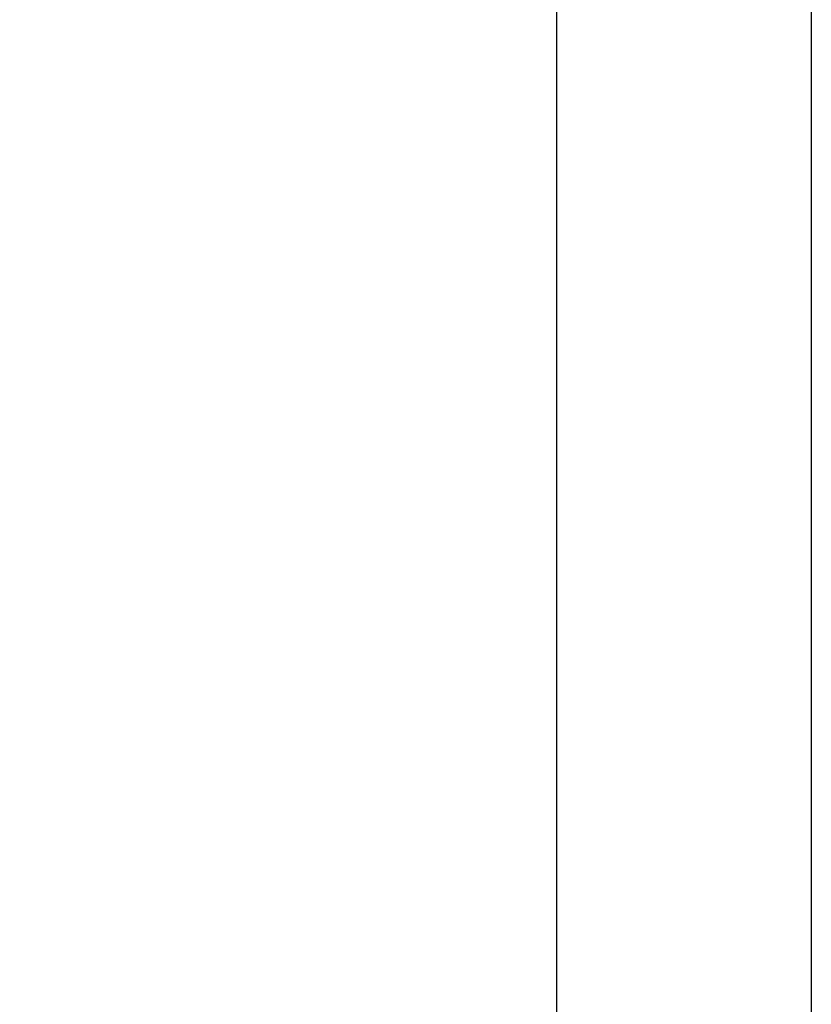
# Model space of a CAD drawing. Extents: x 68 to 125, y 76 to 211.
# Tile 31 of 89: x 81.09 to 84.68, y 137.54 to 142.01. Entities that reach past the tile are written whole.
import ezdxf

# ---------------------------------------------------------------- set-up
doc = ezdxf.new("R2010")
doc.units = 0
doc.layers.add('MAKE2D___U_53EF_U_89C1_U_0', color=7, linetype='CONTINUOUS')

msp = doc.modelspace()

# ---------------------------------------------------------------- linework, layer by layer
at = {"layer": 'MAKE2D___U_53EF_U_89C1_U_0', "color": 7}
msp.add_open_spline([(76.6301, 171.8462), (76.6365, 172.0291), (76.6429, 172.212), (76.6494, 172.3949), (76.6542, 172.5318), (76.6757, 172.6201), (76.7055, 172.684), (76.7354, 172.7479), (76.7736, 172.7874), (76.8177, 172.8098), (76.9058, 172.8546), (77.0174, 172.831), (77.1463, 172.7568), (77.2752, 172.6827), (77.4214, 172.5581), (77.586, 172.3796), (77.7507, 172.201), (77.9339, 171.9685), (78.1484, 171.6443), (79.708, 169.2881), (81.2675, 166.9319), (82.827, 164.5757), (84.1082, 162.6401), (84.68, 160.7402), (84.68, 158.419), (84.68, 136.476), (84.68, 114.533), (84.68, 92.59), (84.68, 90.2689), (84.1082, 88.3689), (82.827, 86.4333), (81.2675, 84.0771), (79.708, 81.7209), (78.1484, 79.3647), (77.9339, 79.0405), (77.7507, 78.808), (77.586, 78.6295), (77.4214, 78.4509), (77.2752, 78.3263), (77.1463, 78.2522), (77.0174, 78.1781), (76.9058, 78.1544), (76.8177, 78.1992), (76.7736, 78.2216), (76.7354, 78.2612), (76.7055, 78.325), (76.6757, 78.3889), (76.6542, 78.4772), (76.6494, 78.6142), (76.6429, 78.797), (76.6365, 78.9799), (76.6301, 79.1628), (76.6301, 110.0573), (76.6301, 140.9517), (76.6301, 171.8462), (78.3748, 169.2103), (80.1195, 166.5743), (81.8642, 163.9384), (83.0127, 162.2031), (83.5253, 160.4999), (83.5253, 158.419), (83.5253, 136.476), (83.5253, 114.533), (83.5253, 92.59), (83.5253, 90.5091), (83.0127, 88.8059), (81.8642, 87.0707), (80.1195, 84.4347), (78.3748, 81.7987), (76.6301, 79.1628)], degree=3, knots=[0, 0, 0, 0, 1, 1, 1, 2, 2, 2, 3, 3, 3, 4, 4, 4, 5, 5, 5, 6, 6, 6, 7, 7, 7, 8, 8, 8, 9, 9, 9, 10, 10, 10, 11, 11, 11, 12, 12, 12, 13, 13, 13, 14, 14, 14, 15, 15, 15, 16, 16, 16, 17, 17, 17, 18, 18, 18, 19, 19, 19, 20, 20, 20, 21, 21, 21, 22, 22, 22, 23, 23, 23, 23], dxfattribs=at)

doc.saveas('drawing.dxf')
